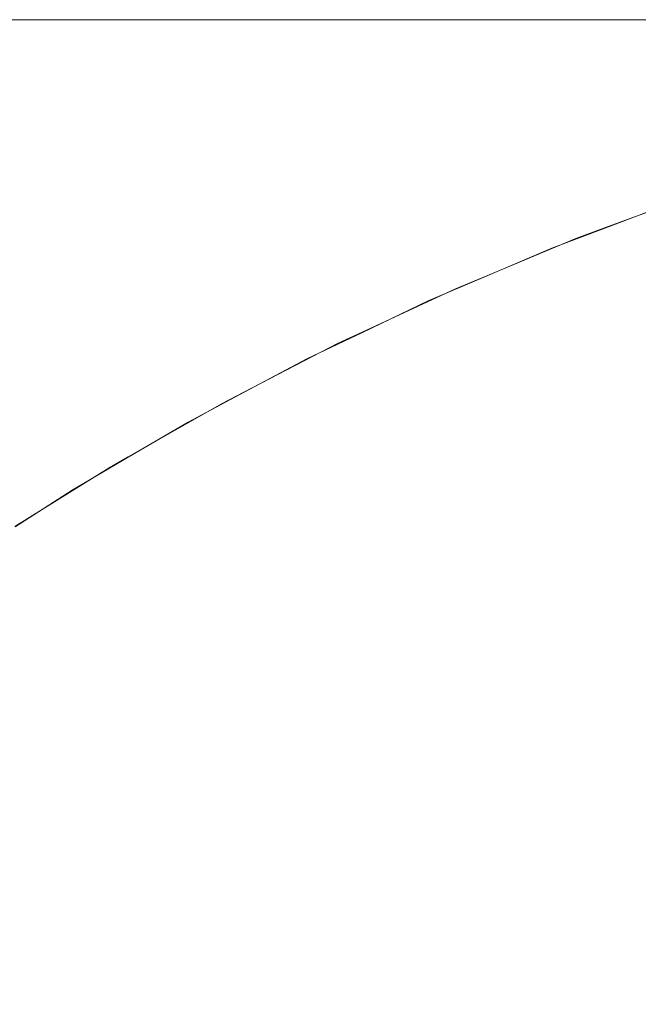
# Model space of a CAD drawing. Header units: centimetres. Extents: x -26 to 27.3, y -25.3 to -23.5.
# Tile 170 of 221: x 9.4284 to 9.448, y -23.491 to -23.4599. Entities that reach past the tile are written whole.
import ezdxf

# ---------------------------------------------------------------- set-up
doc = ezdxf.new("R2010")
doc.units = ezdxf.units.CM
doc.header["$LTSCALE"] = 2.54
doc.layers.add('Lucido design-1', color=7, linetype='Continuous')

# ---------------------------------------------------------------- blocks, each defined once
blk = doc.blocks.new('Gruppo-4-1')
at = {"color": 7, "linetype": 'Continuous', "lineweight": 9}
for points, invisible_edges in [([(27.182518, -23.459935, 1050.32513), (27.182518, -23.459888, 1050.322055), (-25.917482, -23.459888, 1050.322055), (-25.917482, -23.459935, 1050.32513)], 8), ([(9.282518, -23.459888, 1050.122055), (-25.917482, -23.459888, 1050.322055), (27.182518, -23.459888, 1050.322055)], 9), ([(-25.917482, -23.459935, 1050.32513), (-25.917482, -23.460002, 1050.326416), (27.182518, -23.460002, 1050.326416), (27.182518, -23.459935, 1050.32513)], 10), ([(27.182518, -23.459888, 1050.322055), (9.291242, -23.459888, 1050.121865), (9.282518, -23.459888, 1050.122055)], 9), ([(9.299949, -23.459888, 1050.121294), (9.291242, -23.459888, 1050.121865), (27.182518, -23.459888, 1050.322055)], 10), ([(9.308623, -23.459888, 1050.120344), (9.299949, -23.459888, 1050.121294), (27.182518, -23.459888, 1050.322055)], 10), ([(9.317248, -23.459888, 1050.119017), (9.308623, -23.459888, 1050.120344), (27.182518, -23.459888, 1050.322055)], 10), ([(27.182518, -23.459888, 1050.322055), (9.325806, -23.459888, 1050.117314), (9.317248, -23.459888, 1050.119017)], 9), ([(9.334282, -23.459888, 1050.11524), (9.325806, -23.459888, 1050.117314), (27.182518, -23.459888, 1050.322055)], 10), ([(9.342659, -23.459888, 1050.112799), (9.334282, -23.459888, 1050.11524), (27.182518, -23.459888, 1050.322055)], 10), ([(27.182518, -23.459888, 1050.322055), (9.350922, -23.459888, 1050.109994), (9.342659, -23.459888, 1050.112799)], 9), ([(9.359055, -23.459888, 1050.106831), (9.350922, -23.459888, 1050.109994), (27.182518, -23.459888, 1050.322055)], 10), ([(9.367042, -23.459888, 1050.103317), (9.359055, -23.459888, 1050.106831), (27.182518, -23.459888, 1050.322055)], 10), ([(27.182518, -23.459888, 1050.322055), (9.374868, -23.459888, 1050.099457), (9.367042, -23.459888, 1050.103317)], 9), ([(27.182518, -23.459888, 1050.322055), (9.382518, -23.459888, 1050.09526), (9.374868, -23.459888, 1050.099457)], 9), ([(9.389978, -23.459888, 1050.090734), (9.382518, -23.459888, 1050.09526), (27.182518, -23.459888, 1050.322055)], 10), ([(9.397233, -23.459888, 1050.085886), (9.389978, -23.459888, 1050.090734), (27.182518, -23.459888, 1050.322055)], 10), ([(9.40427, -23.459888, 1050.080726), (9.397233, -23.459888, 1050.085886), (27.182518, -23.459888, 1050.322055)], 10), ([(27.182518, -23.459888, 1050.322055), (9.411075, -23.459888, 1050.075264), (9.40427, -23.459888, 1050.080726)], 9), ([(9.417636, -23.459888, 1050.069511), (9.411075, -23.459888, 1050.075264), (27.182518, -23.459888, 1050.322055)], 10), ([(27.182518, -23.459888, 1050.322055), (9.423939, -23.459888, 1050.063477), (9.417636, -23.459888, 1050.069511)], 9), ([(9.423939, -23.459888, 1050.063477), (9.429973, -23.459888, 1050.057173), (9.426759, -23.459983, 1050.054228), (9.420856, -23.459983, 1050.060394)], 14), ([(9.429973, -23.459888, 1050.057173), (9.423939, -23.459888, 1050.063477), (27.182518, -23.459888, 1050.322055)], 10), ([(9.429973, -23.459888, 1050.057173), (9.435727, -23.459888, 1050.050613), (9.432387, -23.459983, 1050.04781), (9.426759, -23.459983, 1050.054228)], 14), ([(27.182518, -23.459888, 1050.322055), (9.435727, -23.459888, 1050.050613), (9.429973, -23.459888, 1050.057173)], 9), ([(9.435727, -23.459888, 1050.050613), (9.441189, -23.459888, 1050.043808), (9.43773, -23.459983, 1050.041153), (9.432387, -23.459983, 1050.04781)], 14), ([(9.441189, -23.459888, 1050.043808), (9.435727, -23.459888, 1050.050613), (27.182518, -23.459888, 1050.322055)], 10), ([(9.441189, -23.459888, 1050.043808), (9.446348, -23.459888, 1050.036771), (9.442777, -23.459983, 1050.03427), (9.43773, -23.459983, 1050.041153)], 14), ([(27.182518, -23.459888, 1050.322055), (9.446348, -23.459888, 1050.036771), (9.441189, -23.459888, 1050.043808)], 9), ([(9.446348, -23.459888, 1050.036771), (9.451196, -23.459888, 1050.029515), (9.447519, -23.459983, 1050.027173), (9.442777, -23.459983, 1050.03427)], 14), ([(9.451196, -23.459888, 1050.029515), (9.446348, -23.459888, 1050.036771), (27.182518, -23.459888, 1050.322055)], 10), ([(9.451196, -23.459888, 1050.029515), (9.455723, -23.459888, 1050.022055), (9.451947, -23.459983, 1050.019875), (9.447519, -23.459983, 1050.027173)], 14), ([(27.182518, -23.460149, 1050.329276), (27.182518, -23.460002, 1050.326416), (-25.917482, -23.460002, 1050.326416), (-25.917482, -23.460149, 1050.329276)], 10), ([(-25.917482, -23.460149, 1050.329276), (-25.917482, -23.460288, 1050.330769), (27.182518, -23.460288, 1050.330769), (27.182518, -23.460149, 1050.329276)], 10), ([(9.423712, -23.460249, 1050.051436), (9.429221, -23.460249, 1050.045154), (9.42607, -23.460686, 1050.042509), (9.420679, -23.460686, 1050.048656)], 15), ([(9.426759, -23.459983, 1050.054228), (9.432387, -23.459983, 1050.04781), (9.429221, -23.460249, 1050.045154), (9.423712, -23.460249, 1050.051436)], 15), ([(9.429221, -23.460249, 1050.045154), (9.434451, -23.460249, 1050.038638), (9.431187, -23.460686, 1050.036133), (9.42607, -23.460686, 1050.042509)], 15), ([(9.432387, -23.459983, 1050.04781), (9.43773, -23.459983, 1050.041153), (9.434451, -23.460249, 1050.038638), (9.429221, -23.460249, 1050.045154)], 15), ([(9.434451, -23.460249, 1050.038638), (9.439392, -23.460249, 1050.0319), (9.436022, -23.460686, 1050.02954), (9.431187, -23.460686, 1050.036133)], 15), ([(9.43773, -23.459983, 1050.041153), (9.442777, -23.459983, 1050.03427), (9.439392, -23.460249, 1050.0319), (9.434451, -23.460249, 1050.038638)], 15), ([(9.439392, -23.460249, 1050.0319), (9.444034, -23.460249, 1050.024952), (9.440564, -23.460686, 1050.022742), (9.436022, -23.460686, 1050.02954)], 15), ([(9.442777, -23.459983, 1050.03427), (9.447519, -23.459983, 1050.027173), (9.444034, -23.460249, 1050.024952), (9.439392, -23.460249, 1050.0319)], 15), ([(9.444034, -23.460249, 1050.024952), (9.448368, -23.460249, 1050.017809), (9.444805, -23.460686, 1050.015752), (9.440564, -23.460686, 1050.022742)], 15), ([(9.447519, -23.459983, 1050.027173), (9.451947, -23.459983, 1050.019875), (9.448368, -23.460249, 1050.017809), (9.444034, -23.460249, 1050.024952)], 15), ([(9.448368, -23.460249, 1050.017809), (9.452387, -23.460249, 1050.010484), (9.448738, -23.460686, 1050.008584), (9.444805, -23.460686, 1050.015752)], 15), ([(27.182518, -23.460535, 1050.333412), (27.182518, -23.460288, 1050.330769), (-25.917482, -23.460288, 1050.330769), (-25.917482, -23.460535, 1050.333412)], 10), ([(-25.917482, -23.460535, 1050.333412), (-25.917482, -23.460764, 1050.335105), (27.182518, -23.460764, 1050.335105), (27.182518, -23.460535, 1050.333412)], 10), ([(27.182518, -23.461093, 1050.337533), (27.182518, -23.460764, 1050.335105), (-25.917482, -23.460764, 1050.335105), (-25.917482, -23.461093, 1050.337533)], 10), ([(9.42607, -23.460686, 1050.042509), (9.431187, -23.460686, 1050.036133), (9.427943, -23.461292, 1050.033644), (9.422937, -23.461292, 1050.039881)], 15), ([(9.431187, -23.460686, 1050.036133), (9.436022, -23.460686, 1050.02954), (9.432672, -23.461292, 1050.027194), (9.427943, -23.461292, 1050.033644)], 15), ([(9.436022, -23.460686, 1050.02954), (9.440564, -23.460686, 1050.022742), (9.437115, -23.461292, 1050.020544), (9.432672, -23.461292, 1050.027194)], 15), ([(9.440564, -23.460686, 1050.022742), (9.444805, -23.460686, 1050.015752), (9.441264, -23.461292, 1050.013707), (9.437115, -23.461292, 1050.020544)], 15), ([(9.444805, -23.460686, 1050.015752), (9.448738, -23.460686, 1050.008584), (9.445111, -23.461292, 1050.006696), (9.441264, -23.461292, 1050.013707)], 15), ([(9.448738, -23.460686, 1050.008584), (9.452354, -23.460686, 1050.001251), (9.448648, -23.461292, 1049.999523), (9.445111, -23.461292, 1050.006696)], 15), ([(-25.917482, -23.461093, 1050.337533), (-25.917482, -23.461428, 1050.339416), (27.182518, -23.461428, 1050.339416), (27.182518, -23.461093, 1050.337533)], 10), ([(27.182518, -23.461823, 1050.34163), (27.182518, -23.461428, 1050.339416), (-25.917482, -23.461428, 1050.339416), (-25.917482, -23.461823, 1050.34163)], 10), ([(9.427943, -23.461292, 1050.033644), (9.432672, -23.461292, 1050.027194), (9.429348, -23.462065, 1050.024867), (9.424724, -23.462065, 1050.031174)], 15), ([(9.432672, -23.461292, 1050.027194), (9.437115, -23.461292, 1050.020544), (9.433693, -23.462065, 1050.018365), (9.429348, -23.462065, 1050.024867)], 15), ([(9.437115, -23.461292, 1050.020544), (9.441264, -23.461292, 1050.013707), (9.43775, -23.462065, 1050.011679), (9.433693, -23.462065, 1050.018365)], 15), ([(9.441264, -23.461292, 1050.013707), (9.445111, -23.461292, 1050.006696), (9.441512, -23.462065, 1050.004822), (9.43775, -23.462065, 1050.011679)], 15), ([(9.445111, -23.461292, 1050.006696), (9.448648, -23.461292, 1049.999523), (9.444971, -23.462065, 1049.997808), (9.441512, -23.462065, 1050.004822)], 15), ([(9.448648, -23.461292, 1049.999523), (9.451869, -23.461292, 1049.992203), (9.44812, -23.462065, 1049.99065), (9.444971, -23.462065, 1049.997808)], 15), ([(-25.917482, -23.461823, 1050.34163), (-25.917482, -23.46228, 1050.343695), (27.182518, -23.46228, 1050.343695), (27.182518, -23.461823, 1050.34163)], 10), ([(9.424724, -23.462065, 1050.031174), (9.429348, -23.462065, 1050.024867), (9.426057, -23.463005, 1050.022562), (9.421536, -23.463005, 1050.028728)], 15), ([(9.429348, -23.462065, 1050.024867), (9.433693, -23.462065, 1050.018365), (9.430304, -23.463005, 1050.016205), (9.426057, -23.463005, 1050.022562)], 15), ([(9.433693, -23.462065, 1050.018365), (9.43775, -23.462065, 1050.011679), (9.43427, -23.463005, 1050.009669), (9.430304, -23.463005, 1050.016205)], 15), ([(9.43775, -23.462065, 1050.011679), (9.441512, -23.462065, 1050.004822), (9.437947, -23.463005, 1050.002967), (9.43427, -23.463005, 1050.009669)], 15), ([(9.441512, -23.462065, 1050.004822), (9.444971, -23.462065, 1049.997808), (9.441329, -23.463005, 1049.99611), (9.437947, -23.463005, 1050.002967)], 15), ([(9.444971, -23.462065, 1049.997808), (9.44812, -23.462065, 1049.99065), (9.444408, -23.463005, 1049.989112), (9.441329, -23.463005, 1049.99611)], 15), ([(9.44812, -23.462065, 1049.99065), (9.450955, -23.462065, 1049.983361), (9.447179, -23.463005, 1049.981987), (9.444408, -23.463005, 1049.989112)], 15), ([(9.450955, -23.462065, 1049.983361), (9.453469, -23.462065, 1049.975956), (9.449636, -23.463005, 1049.974747), (9.447179, -23.463005, 1049.981987)], 15), ([(27.182518, -23.462723, 1050.345697), (27.182518, -23.46228, 1050.343695), (-25.917482, -23.46228, 1050.343695), (-25.917482, -23.462723, 1050.345697)], 10), ([(-25.917482, -23.462723, 1050.345697), (-25.917482, -23.463316, 1050.347932), (27.182518, -23.463316, 1050.347932), (27.182518, -23.462723, 1050.345697)], 10), ([(9.426057, -23.463005, 1050.022562), (9.430304, -23.463005, 1050.016205), (9.426953, -23.464108, 1050.014071), (9.422802, -23.464108, 1050.020283)], 15), ([(9.430304, -23.463005, 1050.016205), (9.43427, -23.463005, 1050.009669), (9.43083, -23.464108, 1050.007683), (9.426953, -23.464108, 1050.014071)], 15), ([(9.43427, -23.463005, 1050.009669), (9.437947, -23.463005, 1050.002967), (9.434423, -23.464108, 1050.001132), (9.43083, -23.464108, 1050.007683)], 15), ([(9.437947, -23.463005, 1050.002967), (9.441329, -23.463005, 1049.99611), (9.437728, -23.464108, 1049.994431), (9.434423, -23.464108, 1050.001132)], 15), ([(9.441329, -23.463005, 1049.99611), (9.444408, -23.463005, 1049.989112), (9.440737, -23.464108, 1049.987592), (9.437728, -23.464108, 1049.994431)], 15), ([(9.444408, -23.463005, 1049.989112), (9.447179, -23.463005, 1049.981987), (9.443445, -23.464108, 1049.980628), (9.440737, -23.464108, 1049.987592)], 15), ([(9.447179, -23.463005, 1049.981987), (9.449636, -23.463005, 1049.974747), (9.445847, -23.464108, 1049.973553), (9.443445, -23.464108, 1049.980628)], 15), ([(9.449636, -23.463005, 1049.974747), (9.451775, -23.463005, 1049.967408), (9.447938, -23.464108, 1049.966379), (9.445847, -23.464108, 1049.973553)], 15), ([(9.451775, -23.463005, 1049.967408), (9.453593, -23.463005, 1049.959982), (9.449714, -23.464108, 1049.959122), (9.447938, -23.464108, 1049.966379)], 15), ([(27.182518, -23.463793, 1050.349727), (27.182518, -23.463316, 1050.347932), (-25.917482, -23.463316, 1050.347932), (-25.917482, -23.463793, 1050.349727)], 10), ([(-25.917482, -23.463793, 1050.349727), (-25.917482, -23.464536, 1050.35212), (27.182518, -23.464536, 1050.35212), (27.182518, -23.463793, 1050.349727)], 10), ([(9.426953, -23.464108, 1050.014071), (9.43083, -23.464108, 1050.007683), (9.427434, -23.465374, 1050.005723), (9.423647, -23.465374, 1050.011964)], 15), ([(9.43083, -23.464108, 1050.007683), (9.434423, -23.464108, 1050.001132), (9.430946, -23.465374, 1049.999322), (9.427434, -23.465374, 1050.005723)], 15), ([(9.434423, -23.464108, 1050.001132), (9.437728, -23.464108, 1049.994431), (9.434175, -23.465374, 1049.992774), (9.430946, -23.465374, 1049.999322)], 15), ([(9.437728, -23.464108, 1049.994431), (9.440737, -23.464108, 1049.987592), (9.437115, -23.465374, 1049.986092), (9.434175, -23.465374, 1049.992774)], 15), ([(9.440737, -23.464108, 1049.987592), (9.443445, -23.464108, 1049.980628), (9.439761, -23.465374, 1049.979287), (9.437115, -23.465374, 1049.986092)], 15), ([(9.443445, -23.464108, 1049.980628), (9.445847, -23.464108, 1049.973553), (9.442108, -23.465374, 1049.972374), (9.439761, -23.465374, 1049.979287)], 15), ([(9.445847, -23.464108, 1049.973553), (9.447938, -23.464108, 1049.966379), (9.444151, -23.465374, 1049.965365), (9.442108, -23.465374, 1049.972374)], 15), ([(9.447938, -23.464108, 1049.966379), (9.449714, -23.464108, 1049.959122), (9.445886, -23.465374, 1049.958273), (9.444151, -23.465374, 1049.965365)], 15), ([(9.449714, -23.464108, 1049.959122), (9.451172, -23.464108, 1049.951793), (9.447311, -23.465374, 1049.951113), (9.445886, -23.465374, 1049.958273)], 15), ([(9.451172, -23.464108, 1049.951793), (9.452308, -23.464108, 1049.944409), (9.448421, -23.465374, 1049.943897), (9.447311, -23.465374, 1049.951113)], 15), ([(27.182518, -23.465031, 1050.353712), (27.182518, -23.464536, 1050.35212), (-25.917482, -23.464536, 1050.35212), (-25.917482, -23.465031, 1050.353712)], 10), ([(-25.917482, -23.465031, 1050.353712), (-25.917482, -23.465938, 1050.356251), (27.182518, -23.465938, 1050.356251), (27.182518, -23.465031, 1050.353712)], 10), ([(9.427434, -23.465374, 1050.005723), (9.430946, -23.465374, 1049.999322), (9.42752, -23.466798, 1049.997539), (9.42409, -23.466798, 1050.003792)], 15), ([(9.430946, -23.465374, 1049.999322), (9.434175, -23.465374, 1049.992774), (9.430675, -23.466798, 1049.991142), (9.42752, -23.466798, 1049.997539)], 15), ([(9.434175, -23.465374, 1049.992774), (9.437115, -23.465374, 1049.986092), (9.433547, -23.466798, 1049.984614), (9.430675, -23.466798, 1049.991142)], 15), ([(9.437115, -23.465374, 1049.986092), (9.439761, -23.465374, 1049.979287), (9.436132, -23.466798, 1049.977966), (9.433547, -23.466798, 1049.984614)], 15), ([(9.439761, -23.465374, 1049.979287), (9.442108, -23.465374, 1049.972374), (9.438425, -23.466798, 1049.971213), (9.436132, -23.466798, 1049.977966)], 15), ([(9.442108, -23.465374, 1049.972374), (9.444151, -23.465374, 1049.965365), (9.440421, -23.466798, 1049.964365), (9.438425, -23.466798, 1049.971213)], 15), ([(9.444151, -23.465374, 1049.965365), (9.445886, -23.465374, 1049.958273), (9.442116, -23.466798, 1049.957437), (9.440421, -23.466798, 1049.964365)], 15), ([(9.445886, -23.465374, 1049.958273), (9.447311, -23.465374, 1049.951113), (9.443507, -23.466798, 1049.950442), (9.442116, -23.466798, 1049.957437)], 15), ([(9.447311, -23.465374, 1049.951113), (9.448421, -23.465374, 1049.943897), (9.444592, -23.466798, 1049.943393), (9.443507, -23.466798, 1049.950442)], 15), ([(9.448421, -23.465374, 1049.943897), (9.449216, -23.465374, 1049.936639), (9.445369, -23.466798, 1049.936303), (9.444592, -23.466798, 1049.943393)], 15), ([(9.449216, -23.465374, 1049.936639), (9.449694, -23.465374, 1049.929354), (9.445835, -23.466798, 1049.929186), (9.445369, -23.466798, 1049.936303)], 15), ([(9.445835, -23.466798, 1049.929186), (9.449694, -23.465374, 1049.929354), (9.449853, -23.465374, 1049.922055), (9.446933, -23.46645, 1049.922055)], 11), ([(9.446933, -23.46645, 1049.922055), (9.449853, -23.465374, 1049.922055), (9.449204, -23.4656, 1049.722055)], 10), ([(9.446936, -23.466456, 1049.722055), (9.449204, -23.4656, 1049.722055), (9.449236, -23.46569, 1049.717695), (9.445268, -23.467187, 1049.717695)], 14), ([(9.445268, -23.467187, 1049.717695), (9.449236, -23.46569, 1049.717695), (9.449324, -23.465941, 1049.713563), (9.445367, -23.467434, 1049.713563)], 15), ([(9.449204, -23.4656, 1049.722055), (9.446936, -23.466456, 1049.722055), (9.446933, -23.46645, 1049.922055)], 10), ([(27.182518, -23.466436, 1050.357645), (27.182518, -23.465938, 1050.356251), (-25.917482, -23.465938, 1050.356251), (-25.917482, -23.466436, 1050.357645)], 10), ([(9.445367, -23.467434, 1049.713563), (9.449324, -23.465941, 1049.713563), (9.44947, -23.466353, 1049.709449), (9.44553, -23.467839, 1049.709449)], 15), ([(-25.917482, -23.466436, 1050.357645), (-25.917482, -23.467517, 1050.360317), (27.182518, -23.467517, 1050.360317), (27.182518, -23.466436, 1050.357645)], 10), ([(9.445991, -23.466798, 1049.922055), (9.446933, -23.46645, 1049.922055), (9.446936, -23.466456, 1049.722055), (9.445232, -23.467099, 1049.722055)], 10), ([(9.445268, -23.467187, 1049.717695), (9.445232, -23.467099, 1049.722055), (9.446936, -23.466456, 1049.722055)], 9), ([(9.44553, -23.467839, 1049.709449), (9.44947, -23.466353, 1049.709449), (9.449672, -23.466924, 1049.705359), (9.445756, -23.468402, 1049.705359)], 15), ([(9.446933, -23.46645, 1049.922055), (9.445991, -23.466798, 1049.922055), (9.445835, -23.466798, 1049.929186)], 10), ([(9.42752, -23.466798, 1049.997539), (9.430675, -23.466798, 1049.991142), (9.427234, -23.468378, 1049.989537), (9.424153, -23.468378, 1049.995786)], 15), ([(9.430675, -23.466798, 1049.991142), (9.433547, -23.466798, 1049.984614), (9.43004, -23.468378, 1049.983161), (9.427234, -23.468378, 1049.989537)], 15), ([(9.433547, -23.466798, 1049.984614), (9.436132, -23.466798, 1049.977966), (9.432565, -23.468378, 1049.976668), (9.43004, -23.468378, 1049.983161)], 15), ([(9.436132, -23.466798, 1049.977966), (9.438425, -23.466798, 1049.971213), (9.434804, -23.468378, 1049.970071), (9.432565, -23.468378, 1049.976668)], 15), ([(9.438425, -23.466798, 1049.971213), (9.440421, -23.466798, 1049.964365), (9.436753, -23.468378, 1049.963383), (9.434804, -23.468378, 1049.970071)], 15), ([(9.440421, -23.466798, 1049.964365), (9.442116, -23.466798, 1049.957437), (9.438409, -23.468378, 1049.956616), (9.436753, -23.468378, 1049.963383)], 15), ([(9.442116, -23.466798, 1049.957437), (9.443507, -23.466798, 1049.950442), (9.439768, -23.468378, 1049.949783), (9.438409, -23.468378, 1049.956616)], 15), ([(9.443507, -23.466798, 1049.950442), (9.444592, -23.466798, 1049.943393), (9.440828, -23.468378, 1049.942897), (9.439768, -23.468378, 1049.949783)], 15), ([(9.444592, -23.466798, 1049.943393), (9.445369, -23.466798, 1049.936303), (9.441587, -23.468378, 1049.935972), (9.440828, -23.468378, 1049.942897)], 15), ([(9.445369, -23.466798, 1049.936303), (9.445835, -23.466798, 1049.929186), (9.442042, -23.468378, 1049.92902), (9.441587, -23.468378, 1049.935972)], 15), ([(9.442042, -23.468378, 1049.92902), (9.445835, -23.466798, 1049.929186), (9.445991, -23.466798, 1049.922055), (9.443059, -23.468019, 1049.922055)], 11), ([(9.443059, -23.468019, 1049.922055), (9.445991, -23.466798, 1049.922055), (9.445232, -23.467099, 1049.722055)], 10), ([(9.445756, -23.468402, 1049.705359), (9.449672, -23.466924, 1049.705359), (9.449929, -23.467653, 1049.701302), (9.446044, -23.469119, 1049.701302)], 15), ([(9.443062, -23.468025, 1049.722055), (9.445232, -23.467099, 1049.722055), (9.445268, -23.467187, 1049.717695), (9.441367, -23.468852, 1049.717695)], 14), ([(9.441367, -23.468852, 1049.717695), (9.445268, -23.467187, 1049.717695), (9.445367, -23.467434, 1049.713563), (9.441477, -23.469094, 1049.713563)], 15), ([(9.445232, -23.467099, 1049.722055), (9.443062, -23.468025, 1049.722055), (9.443059, -23.468019, 1049.922055)], 10), ([(27.182518, -23.468005, 1050.36152), (27.182518, -23.467517, 1050.360317), (-25.917482, -23.467517, 1050.360317), (-25.917482, -23.468005, 1050.36152)], 10), ([(9.441477, -23.469094, 1049.713563), (9.445367, -23.467434, 1049.713563), (9.44553, -23.467839, 1049.709449), (9.441656, -23.469492, 1049.709449)], 15), ([(9.446044, -23.469119, 1049.701302), (9.449929, -23.467653, 1049.701302), (9.450242, -23.468539, 1049.697284), (9.446394, -23.469991, 1049.697284)], 15), ([(-25.917482, -23.468005, 1050.36152), (-25.917482, -23.469273, 1050.36431), (27.182518, -23.469273, 1050.36431), (27.182518, -23.468005, 1050.36152)], 10), ([(9.442194, -23.468378, 1049.922055), (9.443059, -23.468019, 1049.922055), (9.443062, -23.468025, 1049.722055), (9.441328, -23.468765, 1049.722055)], 10), ([(9.441367, -23.468852, 1049.717695), (9.441328, -23.468765, 1049.722055), (9.443062, -23.468025, 1049.722055)], 9), ([(9.441656, -23.469492, 1049.709449), (9.44553, -23.467839, 1049.709449), (9.445756, -23.468402, 1049.705359), (9.441906, -23.470044, 1049.705359)], 15), ([(9.443059, -23.468019, 1049.922055), (9.442194, -23.468378, 1049.922055), (9.442042, -23.468378, 1049.92902)], 10), ([(9.427234, -23.468378, 1049.989537), (9.43004, -23.468378, 1049.983161), (9.426598, -23.470112, 1049.981735), (9.423858, -23.470112, 1049.987963)], 15), ([(9.43004, -23.468378, 1049.983161), (9.432565, -23.468378, 1049.976668), (9.429064, -23.470112, 1049.975394), (9.426598, -23.470112, 1049.981735)], 15), ([(9.432565, -23.468378, 1049.976668), (9.434804, -23.468378, 1049.970071), (9.431251, -23.470112, 1049.968951), (9.429064, -23.470112, 1049.975394)], 15), ([(9.434804, -23.468378, 1049.970071), (9.436753, -23.468378, 1049.963383), (9.433155, -23.470112, 1049.962418), (9.431251, -23.470112, 1049.968951)], 15), ([(9.436753, -23.468378, 1049.963383), (9.438409, -23.468378, 1049.956616), (9.434772, -23.470112, 1049.955809), (9.433155, -23.470112, 1049.962418)], 15), ([(9.438409, -23.468378, 1049.956616), (9.439768, -23.468378, 1049.949783), (9.4361, -23.470112, 1049.949136), (9.434772, -23.470112, 1049.955809)], 15), ([(9.439768, -23.468378, 1049.949783), (9.440828, -23.468378, 1049.942897), (9.437135, -23.470112, 1049.942411), (9.4361, -23.470112, 1049.949136)], 15), ([(9.440828, -23.468378, 1049.942897), (9.441587, -23.468378, 1049.935972), (9.437875, -23.470112, 1049.935647), (9.437135, -23.470112, 1049.942411)], 15), ([(9.441587, -23.468378, 1049.935972), (9.442042, -23.468378, 1049.92902), (9.43832, -23.470112, 1049.928858), (9.437875, -23.470112, 1049.935647)], 15), ([(9.43832, -23.470112, 1049.928858), (9.442042, -23.468378, 1049.92902), (9.442194, -23.468378, 1049.922055), (9.439249, -23.469749, 1049.922055)], 11), ([(9.439249, -23.469749, 1049.922055), (9.442194, -23.468378, 1049.922055), (9.441328, -23.468765, 1049.722055)], 10), ([(9.441906, -23.470044, 1049.705359), (9.445756, -23.468402, 1049.705359), (9.446044, -23.469119, 1049.701302), (9.442225, -23.470749, 1049.701302)], 15), ([(9.446394, -23.469991, 1049.697284), (9.450242, -23.468539, 1049.697284), (9.45061, -23.469579, 1049.693311), (9.446806, -23.471015, 1049.693311)], 15), ([(9.439253, -23.469757, 1049.722055), (9.441328, -23.468765, 1049.722055), (9.441367, -23.468852, 1049.717695), (9.43754, -23.47068, 1049.717695)], 14), ([(9.43754, -23.47068, 1049.717695), (9.441367, -23.468852, 1049.717695), (9.441477, -23.469094, 1049.713563), (9.43766, -23.470918, 1049.713563)], 15), ([(9.441328, -23.468765, 1049.722055), (9.439253, -23.469757, 1049.722055), (9.439249, -23.469749, 1049.922055)], 10), ([(9.43766, -23.470918, 1049.713563), (9.441477, -23.469094, 1049.713563), (9.441656, -23.469492, 1049.709449), (9.437857, -23.471308, 1049.709449)], 15), ([(9.442225, -23.470749, 1049.701302), (9.446044, -23.469119, 1049.701302), (9.446394, -23.469991, 1049.697284), (9.442612, -23.471605, 1049.697284)], 15), ([(27.182518, -23.469736, 1050.36533), (27.182518, -23.469273, 1050.36431), (-25.917482, -23.469273, 1050.36431), (-25.917482, -23.469736, 1050.36533)], 10), ([(9.437857, -23.471308, 1049.709449), (9.441656, -23.469492, 1049.709449), (9.441906, -23.470044, 1049.705359), (9.438129, -23.471849, 1049.705359)], 15), ([(9.446806, -23.471015, 1049.693311), (9.45061, -23.469579, 1049.693311), (9.451031, -23.470772, 1049.68939), (9.447278, -23.472189, 1049.68939)], 15), ([(-25.917482, -23.469736, 1050.36533), (-25.917482, -23.471201, 1050.368223), (27.182518, -23.471201, 1050.368223), (27.182518, -23.469736, 1050.36533)], 10), ([(9.438469, -23.470112, 1049.922055), (9.439249, -23.469749, 1049.922055), (9.439253, -23.469757, 1049.722055), (9.437498, -23.470595, 1049.722055)], 10), ([(9.43754, -23.47068, 1049.717695), (9.437498, -23.470595, 1049.722055), (9.439253, -23.469757, 1049.722055)], 9), ([(9.439249, -23.469749, 1049.922055), (9.438469, -23.470112, 1049.922055), (9.43832, -23.470112, 1049.928858)], 10), ([(9.426598, -23.470112, 1049.981735), (9.429064, -23.470112, 1049.975394), (9.425636, -23.471996, 1049.974146), (9.423228, -23.471996, 1049.980339)], 15), ([(9.429064, -23.470112, 1049.975394), (9.431251, -23.470112, 1049.968951), (9.427772, -23.471996, 1049.967854), (9.425636, -23.471996, 1049.974146)], 15), ([(9.431251, -23.470112, 1049.968951), (9.433155, -23.470112, 1049.962418), (9.429632, -23.471996, 1049.961474), (9.427772, -23.471996, 1049.967854)], 15), ([(9.433155, -23.470112, 1049.962418), (9.434772, -23.470112, 1049.955809), (9.431211, -23.471996, 1049.95502), (9.429632, -23.471996, 1049.961474)], 15), ([(9.434772, -23.470112, 1049.955809), (9.4361, -23.470112, 1049.949136), (9.432507, -23.471996, 1049.948502), (9.431211, -23.471996, 1049.95502)], 15), ([(9.4361, -23.470112, 1049.949136), (9.437135, -23.470112, 1049.942411), (9.433518, -23.471996, 1049.941935), (9.432507, -23.471996, 1049.948502)], 15), ([(9.437135, -23.470112, 1049.942411), (9.437875, -23.470112, 1049.935647), (9.434242, -23.471996, 1049.935329), (9.433518, -23.471996, 1049.941935)], 15), ([(9.437875, -23.470112, 1049.935647), (9.43832, -23.470112, 1049.928858), (9.434676, -23.471996, 1049.928699), (9.434242, -23.471996, 1049.935329)], 15), ([(9.434676, -23.471996, 1049.928699), (9.43832, -23.470112, 1049.928858), (9.438469, -23.470112, 1049.922055), (9.435512, -23.471639, 1049.922055)], 11), ([(9.435512, -23.471639, 1049.922055), (9.438469, -23.470112, 1049.922055), (9.437498, -23.470595, 1049.722055)], 10), ([(9.438129, -23.471849, 1049.705359), (9.441906, -23.470044, 1049.705359), (9.442225, -23.470749, 1049.701302), (9.438478, -23.472539, 1049.701302)], 15), ([(9.442612, -23.471605, 1049.697284), (9.446394, -23.469991, 1049.697284), (9.446806, -23.471015, 1049.693311), (9.443066, -23.472611, 1049.693311)], 15), ([(9.435517, -23.471647, 1049.722055), (9.437498, -23.470595, 1049.722055), (9.43754, -23.47068, 1049.717695), (9.433795, -23.47267, 1049.717695)], 14), ([(9.433795, -23.47267, 1049.717695), (9.43754, -23.47068, 1049.717695), (9.43766, -23.470918, 1049.713563), (9.433925, -23.472902, 1049.713563)], 15), ([(9.437498, -23.470595, 1049.722055), (9.435517, -23.471647, 1049.722055), (9.435512, -23.471639, 1049.922055)], 10), ([(9.438478, -23.472539, 1049.701302), (9.442225, -23.470749, 1049.701302), (9.442612, -23.471605, 1049.697284), (9.438901, -23.473378, 1049.697284)], 15), ([(9.447278, -23.472189, 1049.68939), (9.451031, -23.470772, 1049.68939), (9.451506, -23.472115, 1049.685528), (9.447809, -23.473511, 1049.685528)], 15), ([(9.433925, -23.472902, 1049.713563), (9.43766, -23.470918, 1049.713563), (9.437857, -23.471308, 1049.709449), (9.434138, -23.473283, 1049.709449)], 15), ([(9.443066, -23.472611, 1049.693311), (9.446806, -23.471015, 1049.693311), (9.447278, -23.472189, 1049.68939), (9.443587, -23.473764, 1049.68939)], 15), ([(27.182518, -23.471627, 1050.369067), (27.182518, -23.471201, 1050.368223), (-25.917482, -23.471201, 1050.368223), (-25.917482, -23.471627, 1050.369067)], 10), ([(9.434138, -23.473283, 1049.709449), (9.437857, -23.471308, 1049.709449), (9.438129, -23.471849, 1049.705359), (9.434433, -23.473812, 1049.705359)], 15), ([(-25.917482, -23.471627, 1050.369067), (-25.917482, -23.473297, 1050.372049), (27.182518, -23.473297, 1050.372049), (27.182518, -23.471627, 1050.369067)], 10), ([(9.434821, -23.471996, 1049.922055), (9.435512, -23.471639, 1049.922055), (9.435517, -23.471647, 1049.722055), (9.433748, -23.472587, 1049.722055)], 10), ([(9.433795, -23.47267, 1049.717695), (9.433748, -23.472587, 1049.722055), (9.435517, -23.471647, 1049.722055)], 9), ([(9.435512, -23.471639, 1049.922055), (9.434821, -23.471996, 1049.922055), (9.434676, -23.471996, 1049.928699)], 10), ([(9.438901, -23.473378, 1049.697284), (9.442612, -23.471605, 1049.697284), (9.443066, -23.472611, 1049.693311), (9.439398, -23.474364, 1049.693311)], 15), ([(9.427772, -23.471996, 1049.967854), (9.429632, -23.471996, 1049.961474), (9.426189, -23.474026, 1049.960552), (9.424373, -23.474026, 1049.966782)], 15), ([(9.429632, -23.471996, 1049.961474), (9.431211, -23.471996, 1049.95502), (9.427731, -23.474026, 1049.954248), (9.426189, -23.474026, 1049.960552)], 15), ([(9.431211, -23.471996, 1049.95502), (9.432507, -23.471996, 1049.948502), (9.428997, -23.474026, 1049.947884), (9.427731, -23.474026, 1049.954248)], 15), ([(9.432507, -23.471996, 1049.948502), (9.433518, -23.471996, 1049.941935), (9.429984, -23.474026, 1049.94147), (9.428997, -23.474026, 1049.947884)], 15), ([(9.433518, -23.471996, 1049.941935), (9.434242, -23.471996, 1049.935329), (9.430691, -23.474026, 1049.935019), (9.429984, -23.474026, 1049.94147)], 15), ([(9.434242, -23.471996, 1049.935329), (9.434676, -23.471996, 1049.928699), (9.431115, -23.474026, 1049.928543), (9.430691, -23.474026, 1049.935019)], 15), ([(9.431115, -23.474026, 1049.928543), (9.434676, -23.471996, 1049.928699), (9.434821, -23.471996, 1049.922055), (9.431854, -23.473686, 1049.922055)], 11), ([(9.431854, -23.473686, 1049.922055), (9.434821, -23.471996, 1049.922055), (9.433748, -23.472587, 1049.722055)], 10), ([(9.434433, -23.473812, 1049.705359), (9.438129, -23.471849, 1049.705359), (9.438478, -23.472539, 1049.701302), (9.43481, -23.474487, 1049.701302)], 15), ([(9.443587, -23.473764, 1049.68939), (9.447278, -23.472189, 1049.68939), (9.447809, -23.473511, 1049.685528), (9.444174, -23.475062, 1049.685528)], 15), ([(9.447809, -23.473511, 1049.685528), (9.451506, -23.472115, 1049.685528), (9.452032, -23.473606, 1049.681732), (9.448398, -23.474977, 1049.681732)], 15), ([(9.43186, -23.473695, 1049.722055), (9.433748, -23.472587, 1049.722055), (9.433795, -23.47267, 1049.717695), (9.430137, -23.474816, 1049.717695)], 14), ([(9.430137, -23.474816, 1049.717695), (9.433795, -23.47267, 1049.717695), (9.433925, -23.472902, 1049.713563), (9.430277, -23.475043, 1049.713563)], 15), ([(9.433748, -23.472587, 1049.722055), (9.43186, -23.473695, 1049.722055), (9.431854, -23.473686, 1049.922055)], 10), ([(9.43481, -23.474487, 1049.701302), (9.438478, -23.472539, 1049.701302), (9.438901, -23.473378, 1049.697284), (9.435268, -23.475308, 1049.697284)], 15), ([(9.439398, -23.474364, 1049.693311), (9.443066, -23.472611, 1049.693311), (9.443587, -23.473764, 1049.68939), (9.439967, -23.475494, 1049.68939)], 15), ([(9.430277, -23.475043, 1049.713563), (9.433925, -23.472902, 1049.713563), (9.434138, -23.473283, 1049.709449), (9.430506, -23.475414, 1049.709449)], 15), ([(27.182518, -23.473675, 1050.372725), (27.182518, -23.473297, 1050.372049), (-25.917482, -23.473297, 1050.372049), (-25.917482, -23.473675, 1050.372725)], 10), ([(9.430506, -23.475414, 1049.709449), (9.434138, -23.473283, 1049.709449), (9.434433, -23.473812, 1049.705359), (9.430823, -23.47593, 1049.705359)], 15), ([(9.435268, -23.475308, 1049.697284), (9.438901, -23.473378, 1049.697284), (9.439398, -23.474364, 1049.693311), (9.435807, -23.476271, 1049.693311)], 15), ([(9.444174, -23.475062, 1049.685528), (9.447809, -23.473511, 1049.685528), (9.448398, -23.474977, 1049.681732), (9.444825, -23.476502, 1049.681732)], 15), ([(-25.917482, -23.473675, 1050.372725), (-25.917482, -23.475558, 1050.37578), (27.182518, -23.475558, 1050.37578), (27.182518, -23.473675, 1050.372725)], 10), ([(9.431257, -23.474026, 1049.922055), (9.431854, -23.473686, 1049.922055), (9.43186, -23.473695, 1049.722055), (9.430087, -23.474735, 1049.722055)], 10), ([(9.430137, -23.474816, 1049.717695), (9.430087, -23.474735, 1049.722055), (9.43186, -23.473695, 1049.722055)], 9), ([(9.430823, -23.47593, 1049.705359), (9.434433, -23.473812, 1049.705359), (9.43481, -23.474487, 1049.701302), (9.431229, -23.476589, 1049.701302)], 15), ([(9.431854, -23.473686, 1049.922055), (9.431257, -23.474026, 1049.922055), (9.431115, -23.474026, 1049.928543)], 10), ([(9.439967, -23.475494, 1049.68939), (9.443587, -23.473764, 1049.68939), (9.444174, -23.475062, 1049.685528), (9.440608, -23.476765, 1049.685528)], 15), ([(9.427731, -23.474026, 1049.954248), (9.428997, -23.474026, 1049.947884), (9.425575, -23.476198, 1049.94728), (9.424339, -23.476198, 1049.953496)], 15), ([(9.428997, -23.474026, 1049.947884), (9.429984, -23.474026, 1049.94147), (9.426539, -23.476198, 1049.941016), (9.425575, -23.476198, 1049.94728)], 15), ([(9.429984, -23.474026, 1049.94147), (9.430691, -23.474026, 1049.935019), (9.427229, -23.476198, 1049.934716), (9.426539, -23.476198, 1049.941016)], 15), ([(9.430691, -23.474026, 1049.935019), (9.431115, -23.474026, 1049.928543), (9.427644, -23.476198, 1049.928392), (9.427229, -23.476198, 1049.934716)], 15), ([(9.427644, -23.476198, 1049.928392), (9.431115, -23.474026, 1049.928543), (9.431257, -23.474026, 1049.922055), (9.428281, -23.475886, 1049.922055)], 11), ([(9.428281, -23.475886, 1049.922055), (9.431257, -23.474026, 1049.922055), (9.430087, -23.474735, 1049.722055)], 10), ([(9.431229, -23.476589, 1049.701302), (9.43481, -23.474487, 1049.701302), (9.435268, -23.475308, 1049.697284), (9.431721, -23.477389, 1049.697284)], 15), ([(9.435807, -23.476271, 1049.693311), (9.439398, -23.474364, 1049.693311), (9.439967, -23.475494, 1049.68939), (9.436424, -23.477376, 1049.68939)], 15), ([(9.428288, -23.475896, 1049.722055), (9.430087, -23.474735, 1049.722055), (9.430137, -23.474816, 1049.717695), (9.426574, -23.477116, 1049.717695)], 14), ([(9.426574, -23.477116, 1049.717695), (9.430137, -23.474816, 1049.717695), (9.430277, -23.475043, 1049.713563), (9.426723, -23.477336, 1049.713563)], 15), ([(9.430087, -23.474735, 1049.722055), (9.428288, -23.475896, 1049.722055), (9.428281, -23.475886, 1049.922055)], 10), ([(9.426723, -23.477336, 1049.713563), (9.430277, -23.475043, 1049.713563), (9.430506, -23.475414, 1049.709449), (9.426967, -23.477698, 1049.709449)], 15), ([(9.440608, -23.476765, 1049.685528), (9.444174, -23.475062, 1049.685528), (9.444825, -23.476502, 1049.681732), (9.44132, -23.478177, 1049.681732)], 15), ([(9.444825, -23.476502, 1049.681732), (9.448398, -23.474977, 1049.681732), (9.449044, -23.476586, 1049.678006), (9.445539, -23.478082, 1049.678006)], 15), ([(9.426967, -23.477698, 1049.709449), (9.430506, -23.475414, 1049.709449), (9.430823, -23.47593, 1049.705359), (9.427306, -23.4782, 1049.705359)], 15), ([(9.431721, -23.477389, 1049.697284), (9.435268, -23.475308, 1049.697284), (9.435807, -23.476271, 1049.693311), (9.4323, -23.478329, 1049.693311)], 15), ([(27.182518, -23.475877, 1050.376297), (27.182518, -23.475558, 1050.37578), (-25.917482, -23.475558, 1050.37578), (-25.917482, -23.475877, 1050.376297)], 10), ([(9.436424, -23.477376, 1049.68939), (9.439967, -23.475494, 1049.68939), (9.440608, -23.476765, 1049.685528), (9.437118, -23.478619, 1049.685528)], 15), ([(-25.917482, -23.475877, 1050.376297), (-25.917482, -23.47798, 1050.379408), (27.182518, -23.47798, 1050.379408), (27.182518, -23.475877, 1050.376297)], 10), ([(9.427306, -23.4782, 1049.705359), (9.430823, -23.47593, 1049.705359), (9.431229, -23.476589, 1049.701302), (9.42774, -23.478841, 1049.701302)], 15), ([(9.4323, -23.478329, 1049.693311), (9.435807, -23.476271, 1049.693311), (9.436424, -23.477376, 1049.68939), (9.432963, -23.479406, 1049.68939)], 15), ([(9.42774, -23.478841, 1049.701302), (9.431229, -23.476589, 1049.701302), (9.431721, -23.477389, 1049.697284), (9.428266, -23.479619, 1049.697284)], 15), ([(9.44132, -23.478177, 1049.681732), (9.444825, -23.476502, 1049.681732), (9.445539, -23.478082, 1049.678006), (9.442101, -23.479725, 1049.678006)], 15), ([(9.445539, -23.478082, 1049.678006), (9.449044, -23.476586, 1049.678006), (9.449747, -23.478334, 1049.674359), (9.446315, -23.479798, 1049.674359)], 15), ([(9.437118, -23.478619, 1049.685528), (9.440608, -23.476765, 1049.685528), (9.44132, -23.478177, 1049.681732), (9.437889, -23.479999, 1049.681732)], 15), ([(9.428266, -23.479619, 1049.697284), (9.431721, -23.477389, 1049.697284), (9.4323, -23.478329, 1049.693311), (9.428884, -23.480534, 1049.693311)], 15), ([(9.432963, -23.479406, 1049.68939), (9.436424, -23.477376, 1049.68939), (9.437118, -23.478619, 1049.685528), (9.43371, -23.480619, 1049.685528)], 15), ([(27.182518, -23.478229, 1050.379777), (27.182518, -23.47798, 1050.379408), (-25.917482, -23.47798, 1050.379408), (-25.917482, -23.478229, 1050.379777)], 10), ([(-25.917482, -23.478229, 1050.379777), (-25.917482, -23.480557, 1050.382928), (27.182518, -23.480557, 1050.382928), (27.182518, -23.478229, 1050.379777)], 10), ([(9.437889, -23.479999, 1049.681732), (9.44132, -23.478177, 1049.681732), (9.442101, -23.479725, 1049.678006), (9.438735, -23.481513, 1049.678006)], 15), ([(9.442101, -23.479725, 1049.678006), (9.445539, -23.478082, 1049.678006), (9.446315, -23.479798, 1049.674359), (9.442949, -23.481407, 1049.674359)], 15), ([(9.428884, -23.480534, 1049.693311), (9.4323, -23.478329, 1049.693311), (9.432963, -23.479406, 1049.68939), (9.429592, -23.481582, 1049.68939)], 15), ([(9.446315, -23.479798, 1049.674359), (9.449747, -23.478334, 1049.674359), (9.450504, -23.480217, 1049.670794), (9.447151, -23.481648, 1049.670794)], 15), ([(9.43371, -23.480619, 1049.685528), (9.437118, -23.478619, 1049.685528), (9.437889, -23.479999, 1049.681732), (9.434539, -23.481965, 1049.681732)], 15), ([(9.429592, -23.481582, 1049.68939), (9.432963, -23.479406, 1049.68939), (9.43371, -23.480619, 1049.685528), (9.43039, -23.482762, 1049.685528)], 15), ([(9.424908, -23.481994, 1049.697284), (9.428266, -23.479619, 1049.697284), (9.428884, -23.480534, 1049.693311), (9.425564, -23.482881, 1049.693311)], 15), ([(9.438735, -23.481513, 1049.678006), (9.442101, -23.479725, 1049.678006), (9.442949, -23.481407, 1049.674359), (9.439653, -23.483157, 1049.674359)], 15), ([(9.442949, -23.481407, 1049.674359), (9.446315, -23.479798, 1049.674359), (9.447151, -23.481648, 1049.670794), (9.443862, -23.483219, 1049.670794)], 15), ([(9.434539, -23.481965, 1049.681732), (9.437889, -23.479999, 1049.681732), (9.438735, -23.481513, 1049.678006), (9.435448, -23.483441, 1049.678006)], 15), ([(9.447151, -23.481648, 1049.670794), (9.450504, -23.480217, 1049.670794), (9.451314, -23.482233, 1049.667319), (9.448046, -23.483627, 1049.667319)], 15), ([(27.182518, -23.480728, 1050.383159), (27.182518, -23.480557, 1050.382928), (-25.917482, -23.480557, 1050.382928), (-25.917482, -23.480728, 1050.383159)], 10), ([(-25.917482, -23.480728, 1050.383159), (-25.917482, -23.483286, 1050.386332), (27.182518, -23.483286, 1050.386332), (27.182518, -23.480728, 1050.383159)], 10), ([(9.425564, -23.482881, 1049.693311), (9.428884, -23.480534, 1049.693311), (9.429592, -23.481582, 1049.68939), (9.426316, -23.483899, 1049.68939)], 15), ([(9.43039, -23.482762, 1049.685528), (9.43371, -23.480619, 1049.685528), (9.434539, -23.481965, 1049.681732), (9.431275, -23.484071, 1049.681732)], 15), ([(9.426316, -23.483899, 1049.68939), (9.429592, -23.481582, 1049.68939), (9.43039, -23.482762, 1049.685528), (9.427163, -23.485044, 1049.685528)], 15), ([(9.435448, -23.483441, 1049.678006), (9.438735, -23.481513, 1049.678006), (9.439653, -23.483157, 1049.674359), (9.436435, -23.485045, 1049.674359)], 15), ([(9.439653, -23.483157, 1049.674359), (9.442949, -23.481407, 1049.674359), (9.443862, -23.483219, 1049.670794), (9.440643, -23.484929, 1049.670794)], 15), ([(9.443862, -23.483219, 1049.670794), (9.447151, -23.481648, 1049.670794), (9.448046, -23.483627, 1049.667319), (9.44484, -23.485159, 1049.667319)], 15), ([(9.431275, -23.484071, 1049.681732), (9.434539, -23.481965, 1049.681732), (9.435448, -23.483441, 1049.678006), (9.432246, -23.485508, 1049.678006)], 15), ([(9.427163, -23.485044, 1049.685528), (9.43039, -23.482762, 1049.685528), (9.431275, -23.484071, 1049.681732), (9.428103, -23.486315, 1049.681732)], 15), ([(9.436435, -23.485045, 1049.674359), (9.439653, -23.483157, 1049.674359), (9.440643, -23.484929, 1049.670794), (9.4375, -23.486774, 1049.670794)], 15), ([(9.440643, -23.484929, 1049.670794), (9.443862, -23.483219, 1049.670794), (9.44484, -23.485159, 1049.667319), (9.441703, -23.486826, 1049.667319)], 15), ([(27.182518, -23.483369, 1050.386436), (27.182518, -23.483286, 1050.386332), (-25.917482, -23.483286, 1050.386332), (-25.917482, -23.483369, 1050.386436)], 10), ([(-25.917482, -23.483369, 1050.386436), (-25.917482, -23.486149, 1050.389602), (27.182518, -23.486149, 1050.389602), (27.182518, -23.483369, 1050.386436)], 10), ([(9.432246, -23.485508, 1049.678006), (9.435448, -23.483441, 1049.678006), (9.436435, -23.485045, 1049.674359), (9.433301, -23.487069, 1049.674359)], 15), ([(9.44484, -23.485159, 1049.667319), (9.448046, -23.483627, 1049.667319), (9.448998, -23.485733, 1049.663939), (9.445881, -23.487223, 1049.663939)], 15), ([(9.428103, -23.486315, 1049.681732), (9.431275, -23.484071, 1049.681732), (9.432246, -23.485508, 1049.678006), (9.429134, -23.487709, 1049.678006)], 15), ([(9.433301, -23.487069, 1049.674359), (9.436435, -23.485045, 1049.674359), (9.4375, -23.486774, 1049.670794), (9.434437, -23.48875, 1049.670794)], 15), ([(9.4375, -23.486774, 1049.670794), (9.440643, -23.484929, 1049.670794), (9.441703, -23.486826, 1049.667319), (9.438639, -23.488624, 1049.667319)], 15), ([(9.441703, -23.486826, 1049.667319), (9.44484, -23.485159, 1049.667319), (9.445881, -23.487223, 1049.663939), (9.44283, -23.488843, 1049.663939)], 15), ([(9.429134, -23.487709, 1049.678006), (9.432246, -23.485508, 1049.678006), (9.433301, -23.487069, 1049.674359), (9.430254, -23.489223, 1049.674359)], 15), ([(9.445881, -23.487223, 1049.663939), (9.448998, -23.485733, 1049.663939), (9.450005, -23.487961, 1049.66066), (9.446982, -23.489406, 1049.66066)], 15), ([(-25.917482, -23.486149, 1050.389602), (-25.917482, -23.486161, 1050.389614), (27.182518, -23.486161, 1050.389614), (27.182518, -23.486149, 1050.389602)], 10), ([(27.182518, -23.489063, 1050.392652), (27.182518, -23.486161, 1050.389614), (-25.917482, -23.486161, 1050.389614), (-25.917482, -23.489063, 1050.392652)], 10), ([(9.42503, -23.48869, 1049.681732), (9.428103, -23.486315, 1049.681732), (9.429134, -23.487709, 1049.678006), (9.426119, -23.490039, 1049.678006)], 15), ([(9.434437, -23.48875, 1049.670794), (9.4375, -23.486774, 1049.670794), (9.438639, -23.488624, 1049.667319), (9.435654, -23.49055, 1049.667319)], 15), ([(9.438639, -23.488624, 1049.667319), (9.441703, -23.486826, 1049.667319), (9.44283, -23.488843, 1049.663939), (9.43985, -23.490591, 1049.663939)], 15), ([(9.430254, -23.489223, 1049.674359), (9.433301, -23.487069, 1049.674359), (9.434437, -23.48875, 1049.670794), (9.431461, -23.490855, 1049.670794)], 15), ([(9.44283, -23.488843, 1049.663939), (9.445881, -23.487223, 1049.663939), (9.446982, -23.489406, 1049.66066), (9.444022, -23.490977, 1049.66066)], 15), ([(9.426119, -23.490039, 1049.678006), (9.429134, -23.487709, 1049.678006), (9.430254, -23.489223, 1049.674359), (9.427302, -23.491505, 1049.674359)], 15), ([(9.446982, -23.489406, 1049.66066), (9.450005, -23.487961, 1049.66066), (9.451065, -23.490307, 1049.657486), (9.448141, -23.491705, 1049.657486)], 15), ([(9.431461, -23.490855, 1049.670794), (9.434437, -23.48875, 1049.670794), (9.435654, -23.49055, 1049.667319), (9.432753, -23.492602, 1049.667319)], 15), ([(9.435654, -23.49055, 1049.667319), (9.438639, -23.488624, 1049.667319), (9.43985, -23.490591, 1049.663939), (9.436948, -23.492465, 1049.663939)], 15), ([(9.43985, -23.490591, 1049.663939), (9.44283, -23.488843, 1049.663939), (9.444022, -23.490977, 1049.66066), (9.441132, -23.492673, 1049.66066)], 15), ([(-25.917482, -23.489063, 1050.392652), (-25.917482, -23.48918, 1050.392764), (27.182518, -23.48918, 1050.392764), (27.182518, -23.489063, 1050.392652)], 10), ([(27.182518, -23.492106, 1050.395578), (27.182518, -23.48918, 1050.392764), (-25.917482, -23.48918, 1050.392764), (-25.917482, -23.492106, 1050.395578)], 10), ([(9.427302, -23.491505, 1049.674359), (9.430254, -23.489223, 1049.674359), (9.431461, -23.490855, 1049.670794), (9.428578, -23.493084, 1049.670794)], 15), ([(9.444022, -23.490977, 1049.66066), (9.446982, -23.489406, 1049.66066), (9.448141, -23.491705, 1049.657486), (9.445278, -23.493225, 1049.657486)], 15), ([(9.432753, -23.492602, 1049.667319), (9.435654, -23.49055, 1049.667319), (9.436948, -23.492465, 1049.663939), (9.434127, -23.49446, 1049.663939)], 15), ([(9.436948, -23.492465, 1049.663939), (9.43985, -23.490591, 1049.663939), (9.441132, -23.492673, 1049.66066), (9.438317, -23.49449, 1049.66066)], 15), ([(9.428578, -23.493084, 1049.670794), (9.431461, -23.490855, 1049.670794), (9.432753, -23.492602, 1049.667319), (9.429942, -23.494774, 1049.667319)], 15)]:
    blk.add_3dface(points, dxfattribs=dict(at, invisible_edges=invisible_edges))

msp = doc.modelspace()

# ---------------------------------------------------------------- block references
at = {"layer": 'Lucido design-1', "color": 7}
msp.add_blockref('Gruppo-4-1', (0, 0), dxfattribs=at)

doc.saveas('drawing.dxf')
